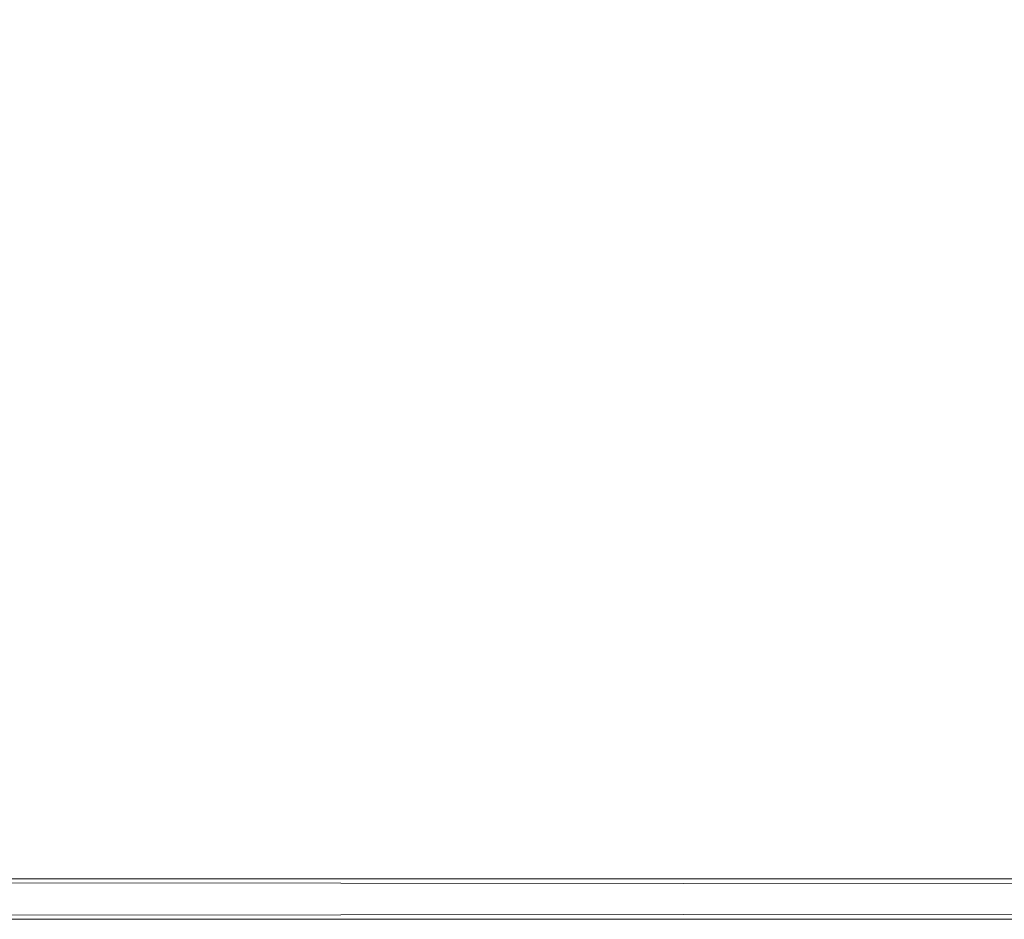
# Model space of a CAD drawing. Header units: inches. Extents: x -435 to -105, y -58 to 70.
# Tile 36 of 256: x -183.26 to -181.15, y -30.69 to -28.76. Entities that reach past the tile are written whole.
import ezdxf

# ---------------------------------------------------------------- set-up
doc = ezdxf.new("R2010")
doc.units = ezdxf.units.IN
doc.header["$LTSCALE"] = 0.285583
doc.header["$MEASUREMENT"] = 0
doc.layers.add('CET color Burlywood4', color=7, linetype='Continuous', true_color=0x8d7057)
doc.layers.add('CET color Grey80', color=7, linetype='Continuous', true_color=0xcdcec9)
doc.layers.add('CET Default', color=7, linetype='Continuous')

# ---------------------------------------------------------------- blocks, each defined once
blk = doc.blocks.new('*C7')
at = {"layer": 'CET color Burlywood4', "linetype": 'Continuous', "lineweight": 0}
mesh = blk.add_polyface(dxfattribs=at)
corners = [(0.087, 0.087, 27.75), (71.913, 29.913, 27.75), (71.913, 0.087, 27.75), (0.087, 29.913, 27.75)]
mesh.append_faces([[corners[k] for k in face] for face in [(0, 1, 2, 0)]], dxfattribs={"vtx0": -1, "vtx3": -1})
mesh.append_faces([[corners[k] for k in face] for face in [(0, 3, 1, 0)]], dxfattribs={"vtx2": -1})
at = {"layer": 'CET color Grey80', "linetype": 'Continuous', "lineweight": 0}
mesh = blk.add_polyface(dxfattribs=at)
corners = [(0.087, 0.087, 29), (71.913, 0.087, 29), (71.913, 29.913, 29), (0.087, 29.913, 29)]
mesh.append_faces([[corners[k] for k in face] for face in [(0, 2, 3, 0)]], dxfattribs={"vtx0": -1, "vtx3": -1})
mesh.append_faces([[corners[k] for k in face] for face in [(0, 1, 2, 0)]], dxfattribs={"vtx2": -1})
mesh = blk.add_polyface(dxfattribs=at)
corners = [(71.913, 0.087, 27.75), (0.087, 0.087, 27.75), (0.087, 0.087, 29), (71.913, 0.087, 29), (0, 0, 28.92), (72, 0, 28.92), (0, 0, 27.83), (72, 0, 27.83)]
mesh.append_faces([[corners[k] for k in face] for face in [(0, 2, 3, 0), (3, 4, 5, 3), (5, 6, 7, 5), (7, 1, 0, 7)]], dxfattribs={"vtx0": -1, "vtx3": -1})
mesh.append_faces([[corners[k] for k in face] for face in [(0, 1, 2, 0), (3, 2, 4, 3), (5, 4, 6, 5), (7, 6, 1, 7)]], dxfattribs={"vtx2": -1})
blk = doc.blocks.new('*C17')
at = {"layer": 'CET Default', "linetype": 'Continuous', "lineweight": 0}
blk.add_blockref('*C7', (-190.4164, -30.6868, 0), dxfattribs=at)

msp = doc.modelspace()

# ---------------------------------------------------------------- block references
at = {"layer": 'CET Default', "linetype": 'Continuous', "lineweight": 0}
msp.add_blockref('*C17', (0, 0), dxfattribs=at)

doc.saveas('drawing.dxf')
